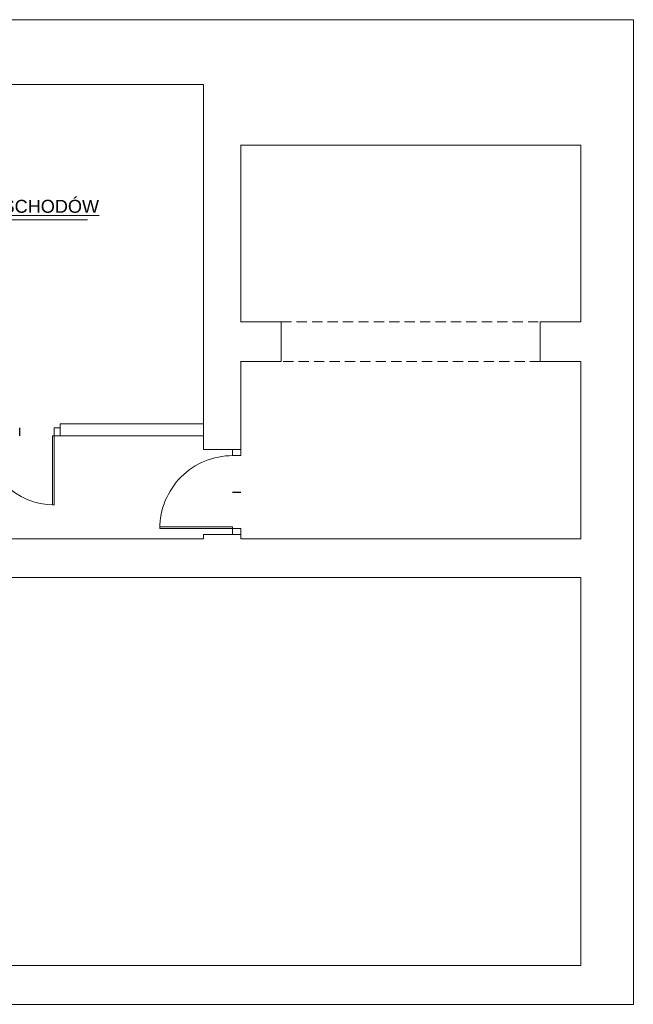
# Model space of a CAD drawing. Header units: millimetres. Extents: x 19422 to 119122, y -6876 to 97602.
# Tile 17 of 35: x 52063 to 59641, y -3757 to 8403. Entities that reach past the tile are written whole.
import ezdxf
from ezdxf import colors
from ezdxf.entities.mleader import LeaderData, LeaderLine
from ezdxf.enums import TextEntityAlignment as Align
from ezdxf.math import Vec2, Vec3

# ---------------------------------------------------------------- set-up
doc = ezdxf.new("R2010")
doc.units = ezdxf.units.MM
doc.linetypes.add('PT_IS_01_RZUT PIWNICY$0$DASHED', pattern=[19.05, 12.7, -6.35])
doc.layers.add('PT_IS_01_RZUT PIWNICY$0$A_OPIS', color=241, linetype='Continuous', lineweight=13)
doc.layers.add('S_WODA', color=160, linetype='Continuous', lineweight=40)
for name, color, linetype, lineweight, true_color in [('PT_IS_01_RZUT PIWNICY$0$IE_SYMBOLE', 7, 'Continuous', 13, 0xfe0000), ('PT_IS_01_RZUT PIWNICY$0$INW_DRZWI', 7, 'Continuous', 13, 0x838383), ('PT_IS_01_RZUT PIWNICY$0$INW_NIEWIDOCZNE', 7, 'PT_IS_01_RZUT PIWNICY$0$DASHED', 5, 0x838383), ('PT_IS_01_RZUT PIWNICY$0$INW_ŚCIANY  DZIAŁOWE', 7, 'Continuous', 20, 0x838383), ('PT_IS_01_RZUT PIWNICY$0$INW_ŚCIANY KONSTRUKCYJNE', 7, 'Continuous', 20, 0x838383)]:
    doc.layers.add(name, color=color, linetype=linetype, lineweight=lineweight, true_color=true_color)
doc.styles.add('PT_IS_01_RZUT PIWNICY$0$100 ARIAL', font='arial.ttf', dxfattribs={"height": 16})
doc.styles.add('PT_IS_01_RZUT PIWNICY$0$ARIAL', font='arial.ttf')

# ---------------------------------------------------------------- blocks, each defined once
blk = doc.blocks.new('*U235')
for points in [[(-85, 0), (-83.1, 0), (-83.1, 85), (-85, 85)], [(-85, 0), (-92.5, 0), (-92.5, -10), (-85, -10)], [(7.5, 0), (0, 0), (0, -10), (7.5, -10)]]:
    blk.add_lwpolyline(points, close=True)
blk.add_arc((-85, 0), 85, 0, 90)
at = {"layer": 'Defpoints'}
blk.add_lwpolyline([(-42.5, 0), (-42.5, -10)], dxfattribs=at)
blk = doc.blocks.new('*U254')
for points in [[(-90, 0), (-88, 0), (-88, 90), (-90, 90)], [(-90, 0), (-97.5, 0), (-97.5, -10), (-90, -10)], [(7.5, 0), (0, 0), (0, -10), (7.5, -10)]]:
    blk.add_lwpolyline(points, close=True)
blk.add_arc((-90, 0), 90, 0, 90)
at = {"layer": 'Defpoints'}
blk.add_lwpolyline([(-45, 0), (-45, -10)], dxfattribs=at)
blk = doc.blocks.new('PT_IS_01_RZUT PIWNICY$0$_DotSmall')
at = {"color": 0, "linetype": 'ByBlock', "const_width": 0.5}
blk.add_lwpolyline([(-0.0625, 0, 1), (0.0625, 0, 1)], format="xyb", close=True, dxfattribs=at)
blk = doc.blocks.new('PT_IS_01_RZUT PIWNICY')
at = {"layer": 'PT_IS_01_RZUT PIWNICY$0$INW_NIEWIDOCZNE'}
for p, q in [((1685.4, 843.2), (2005.3, 843.2)), ((2005.3, 794.2), (1685.4, 794.2))]:
    blk.add_line(p, q, dxfattribs=at)
at = {"layer": 'PT_IS_01_RZUT PIWNICY$0$INW_ŚCIANY  DZIAŁOWE'}
blk.add_lwpolyline([(1589.4, 717.2), (1412.4, 717.2), (1412.4, 702.2), (1589.4, 702.2)], dxfattribs=at)
at = {"layer": 'PT_IS_01_RZUT PIWNICY$0$INW_ŚCIANY KONSTRUKCYJNE'}
for p, q in [((1635.3, 1061.2), (2055.3, 1061.2)), ((1635.3, 843.2), (1685.4, 843.2)), ((1685.4, 843.2), (1685.4, 794.2)), ((2005.3, 843.2), (2005.3, 794.2)), ((2005.3, 843.2), (2055.3, 843.2)), ((1635.3, 794.2), (1685.4, 794.2)), ((2005.3, 794.2), (2055.3, 794.2)), ((1635.4, 685.4), (1589.4, 685.4)), ((1428.2, 575.2), (1589.4, 575.2)), ((1635.4, 580.4), (1589.4, 580.4)), ((1635.4, 575.2), (2055.3, 575.2)), ((1428.2, 527.2), (2055.3, 527.2)), ((1317.3, 48.2), (2055.3, 48.2)), ((1317.3, 0.2), (2120.3, 0.2)), ((1317.3, 0.2), (2120.3, 0.2))]:
    blk.add_line(p, q, dxfattribs=at)
for points in [[(1256.3, 1116.2), (1325.1, 1202.3), (1325.1, 1216.2), (2120.3, 1216.2)], [(2120.3, 1216.2), (2120.3, 0.2)], [(1256.3, 1116.2), (1256.3, 692.2), (1286.3, 692.2), (1286.3, 1136.2), (1589.4, 1136.2)], [(1589.4, 1136.2), (1589.4, 685.4)], [(1635.4, 1061.2), (1635.4, 843.2)], [(2055.3, 1061.2), (2055.3, 843.2)], [(1635.4, 794.2), (1635.4, 685.4)], [(2055.3, 794.2), (2055.3, 575.2)], [(1428.2, 527.2), (1317.3, 527.2), (1317.3, 427.2), (1252.3, 427.2), (1252.3, 527.2), (1075.3, 527.2), (1075.3, 575.2), (1111.3, 575.2), (1111.3, 600.2), (1141.3, 600.2), (1141.3, 575.2), (1256.3, 575.2), (1256.3, 585.2), (1286.3, 585.2), (1286.3, 575.2), (1428.2, 575.2)], [(1589.4, 580.4), (1589.4, 575.2)], [(1635.4, 580.4), (1635.4, 575.2)], [(2055.3, 527.2), (2055.3, 48.2)]]:
    blk.add_lwpolyline(points, dxfattribs=at)
at = {"layer": 'PT_IS_01_RZUT PIWNICY$0$INW_DRZWI'}
for name, p, rotation in [('*U235', (1319.9, 702.2), 180), ('*U254', (1625.4, 677.9), 89.99999999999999)]:
    blk.add_blockref(name, p, dxfattribs=dict(at, rotation=rotation))
at = {"layer": 'PT_IS_01_RZUT PIWNICY$0$IE_SYMBOLE', "style": 'PT_IS_01_RZUT PIWNICY$0$ARIAL', "flags": 12}
for tag, p in [('PIR', (6294.7, 6824.6)), ('O', (6258, 6679.4, 0)), ('KE', (6258.6, 6606.4))]:
    blk.add_attdef(tag, text='', height=15.1, dxfattribs=at).set_placement(p, align=Align.CENTER)
at = {"layer": 'PT_IS_01_RZUT PIWNICY$0$A_OPIS'}
ml = blk.add_multileader_mtext('Standard', dxfattribs=at)
ml.set_content('\\LDEMONTAŻ BIEGU SCHODÓW', color=256, style='PT_IS_01_RZUT PIWNICY$0$100 ARIAL')
ml.set_leader_properties(color=256, linetype='ByLayer', lineweight=-1)
ml.set_arrow_properties(name='PT_IS_01_RZUT PIWNICY$0$_DotSmall')
ml.build(insert=Vec2(0, 0))
ml.multileader.update_dxf_attribs({"text_left_attachment_type": 5, "text_right_attachment_type": 5, "text_top_attachment_type": 0, "text_bottom_attachment_type": 0, "dogleg_length": 1, "arrow_head_size": 30})
ctx = ml.context
ctx.base_point, ctx.char_height, ctx.arrow_head_size, ctx.landing_gap_size, ctx.plane_origin = Vec3(1123.9, 969.1), 16, 30, 10, Vec3(995.6, 1030.9)
ctx.left_attachment, ctx.right_attachment = 5, 5
notes = []
notes.append((ctx, [(0, (1, 1, 0), (1122.9, 969.1), (1, 0), 1, [(0, [(1097, 926)], 256, [])])]))
ctx.mtext.insert, ctx.mtext.flow_direction = Vec3(1133.9, 993.8), 5
for ctx, leaders in notes:
    for number, flags, end, landing, length, lines in leaders:
        leader = LeaderData()
        leader.index, (leader.has_last_leader_line, leader.has_dogleg_vector, leader.attachment_direction) = number, flags
        leader.last_leader_point, leader.dogleg_vector, leader.dogleg_length = Vec3(end), Vec3(landing), length
        for number, points, colour, breaks in lines:
            line = LeaderLine()
            line.index, line.vertices, line.color, line.breaks = number, Vec3.list(points), colors.encode_raw_color(colour), breaks
            leader.lines.append(line)
        ctx.leaders.append(leader)

msp = doc.modelspace()

# ---------------------------------------------------------------- block references
at = {"layer": 'S_WODA', "xscale": 10, "yscale": 10, "zscale": 10}
msp.add_blockref('PT_IS_01_RZUT PIWNICY', (38439, -3760), dxfattribs=at)

doc.saveas('drawing.dxf')
